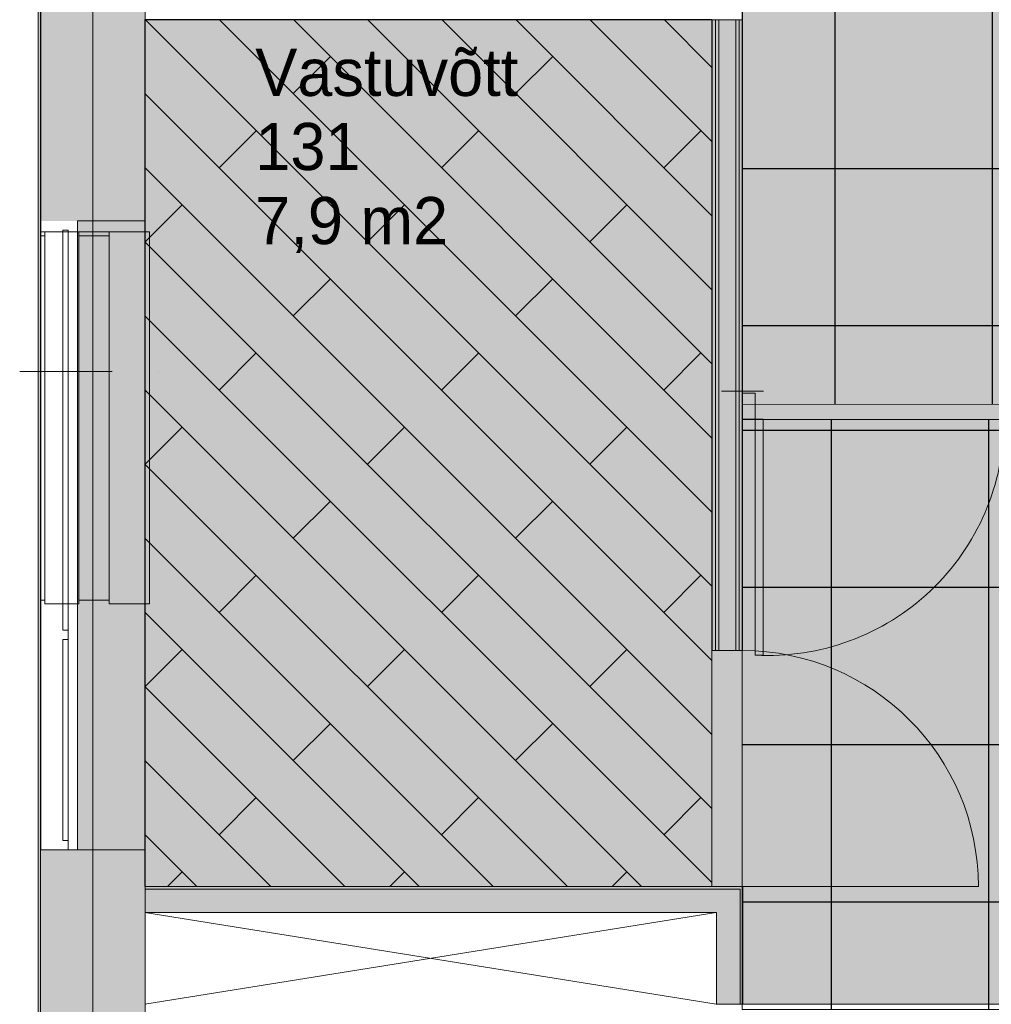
# Model space of a CAD drawing. Header units: millimetres. Extents: x -440702 to -371925, y -30725 to 14204.
# Tile 252 of 256: x -405604 to -401897, y -3867 to -110. Entities that reach past the tile are written whole.
import ezdxf
from ezdxf.enums import TextEntityAlignment as Align

# ---------------------------------------------------------------- set-up
doc = ezdxf.new("R2010")
doc.units = ezdxf.units.MM
doc.header["$MEASUREMENT"] = 0
doc.linetypes.add('Dot & Dashed', pattern=[670.277762, 352.777767, -176.388884, 0, -141.111112])
doc.linetypes.add('Wipeout_Contour', pattern=[1000, 0, -1000])
for name, color, linetype, lineweight in [('0_Pen_No__1', 7, 'Continuous', 13), ('A-03-PEENJOON_Pen_No__7', 7, 'Continuous', 15), ('ARCHICAD Zone Stamps_Pen_No__1', 7, 'Continuous', 13), ('New_0_Pen_No__1', 7, 'Continuous', 13), ('New_0_Pen_No__23', 7, 'Continuous', 13), ('New_A-GLAZ-CURT.IFC Model_Pen_No__1', 7, 'Continuous', 13), ('New_A-GLAZ.IFC Model_Pen_No__1', 7, 'Continuous', 13), ('New_A-WALL.IFC Model_Pen_No__1', 7, 'Continuous', 13), ('New_A-WALL.IFC Model_Pen_No__23', 7, 'Continuous', 13), ('New_I-WALL.IFC Model_Pen_No__1', 7, 'Continuous', 13), ('SA viimistlus_põrand_Pen_No__1', 7, 'Continuous', 13), ('SA viimistlus_põrand_Pen_No__42', 8, 'Continuous', 25)]:
    doc.layers.add(name, color=color, linetype=linetype, lineweight=lineweight)
for name, color, linetype in [('A-AREA.IFC Model', 7, 'Continuous'), ('New_0', 7, 'Continuous'), ('New_A-GLAZ-CURT.IFC Model', 7, 'Continuous'), ('New_A-GLAZ.IFC Model', 7, 'Continuous'), ('New_A-WALL.IFC Model', 7, 'Continuous'), ('SA viimistlus_põrand', 7, 'Continuous')]:
    doc.layers.add(name, color=color, linetype=linetype)
for name, color, linetype, lineweight, true_color in [('New_0_Pen_No__63', 7, 'Continuous', 18, 0xff9955), ('New_0_Pen_No__83', 7, 'Continuous', 13, 0xff9955), ('New_A-WALL.IFC Model_Pen_No__160', 7, 'Continuous', 0, 0xe8e8e8), ('New_A-WALL.IFC Model_Pen_No__63', 7, 'Continuous', 18, 0xff9955), ('New_I-WALL.IFC Model_Pen_No__160', 7, 'Continuous', 0, 0xe8e8e8), ('SA viimistlus_põrand_Pen_No__66', 7, 'Continuous', 20, 0x5555ff)]:
    doc.layers.add(name, color=color, linetype=linetype, lineweight=lineweight, true_color=true_color)
doc.styles.add('GENERATED_STYLE_1', font='txt')

# ---------------------------------------------------------------- blocks, each defined once
blk = doc.blocks.new('Ooteala_130_33_1', base_point=(-400286.9, -2551))
at = {"layer": 'A-AREA.IFC Model', "linetype": 'Continuous', "lineweight": 0, "true_color": 0xf1e8dc}
blk.add_hatch(color=254, dxfattribs=at).paths.add_polyline_path([(-398731.3, -3867.5), (-398731.5, -2277.4), (-401597.1, -2277.4), (-401597.1, -1635), (-402846.9, -1635), (-402846.9, -3467.5), (-402846.3, -3467.5), (-402846.3, -3867.5)])
at = {"layer": 'ARCHICAD Zone Stamps_Pen_No__1', "color": 7, "lineweight": 13, "style": 'GENERATED_STYLE_1'}
for tag, p in [('ROOM_NAME', (-400286.9, -2601.3)), ('ROOM_NUMBER', (-400286.9, -2947)), ('ROOM_AREA', (-400286.9, -3292.7))]:
    blk.add_attdef(tag, text='', height=220, dxfattribs=at).set_placement(p, align=Align.TOP_LEFT)
blk = doc.blocks.new('Vastuvõtt_131_34_1', base_point=(-404705.4, -179.5))
at = {"layer": 'A-AREA.IFC Model', "linetype": 'Continuous', "lineweight": 0, "true_color": 0xf1e8dc}
for points in [[(-405383.3, -3277.5), (-405126.3, -3277.5), (-405126.3, -3417.5), (-402962.9, -3417.5), (-402962.9, -1635), (-402962.9, -109.5), (-404724.7, -109.5), (-404726.4, -109.5), (-404776.3, -109.5), (-405126.3, -109.5), (-405126.3, -877.5), (-405383.3, -877.5)], [(-402846.9, -3417.5), (-402846.9, -2517.5), (-402962.9, -2517.5), (-402962.9, -3417.5)]]:
    blk.add_hatch(color=254, dxfattribs=at).paths.add_polyline_path(points)
at = {"layer": 'ARCHICAD Zone Stamps_Pen_No__1', "color": 7, "lineweight": 13, "style": 'GENERATED_STYLE_1'}
for tag, p in [('ROOM_NAME', (-404705.4, -220.6)), ('ROOM_NUMBER', (-404705.4, -503.5)), ('ROOM_AREA', (-404705.4, -786.3))]:
    blk.add_attdef(tag, text='', height=180, dxfattribs=at).set_placement(p, align=Align.TOP_LEFT)
blk = doc.blocks.new('Koridor_132_35_1', base_point=(-403600.1, 2305.5))
at = {"layer": 'A-AREA.IFC Model', "linetype": 'Continuous', "lineweight": 0, "true_color": 0xf1e8dc}
blk.add_hatch(color=254, dxfattribs=at).paths.add_polyline_path([(-405176.3, 2722.4), (-405176.3, 1122.4), (-404776.3, 1122.4), (-402846.6, 1122.4), (-402846.6, -46.5), (-402846.9, -109.5), (-402846.9, -111.1), (-402846.9, -1635), (-401597.1, -1635), (-401597.1, 264.5), (-401597.1, 2681.7), (-401597.1, 5522.5), (-402796.9, 5522.5), (-402796.9, 2722.4)])
at = {"layer": 'ARCHICAD Zone Stamps_Pen_No__1', "color": 7, "lineweight": 13, "style": 'GENERATED_STYLE_1'}
for tag, p in [('ROOM_NAME', (-403600.1, 2255.2)), ('ROOM_NUMBER', (-403600.1, 1909.5)), ('ROOM_AREA', (-403600.1, 1563.8))]:
    blk.add_attdef(tag, text='', height=220, dxfattribs=at).set_placement(p, align=Align.TOP_LEFT)
blk = doc.blocks.new('Slab_14_1', base_point=(-403626.5, 1122.5))
at = {"layer": 'SA viimistlus_põrand_Pen_No__42', "linetype": 'Continuous', "lineweight": 25}
h = blk.add_hatch(dxfattribs=at)
h.set_pattern_fill('Grid_60x60__2__0001', color=8, style=0, pattern_type=2)
h.set_pattern_definition([(0, (-403092.7, 1122.44), (0, 600), []), (90, (-403092.7, 1122.44), (-600, 0), [])])
h.paths.add_polyline_path([(-403626.5, 1122.5), (-402845.6, 1122.4), (-402846.8, -1577.8), (-401597.3, -1577.5), (-401597.3, 5522.5), (-402796.8, 5522.5), (-402796.8, 2722.4), (-403626.5, 2722.5)])
at = {"layer": 'SA viimistlus_põrand_Pen_No__1', "color": 7, "linetype": 'Continuous', "lineweight": 13, "flags": 128}
blk.add_lwpolyline([(-403626.5, 1122.5), (-402845.6, 1122.4), (-402846.8, -1577.8), (-401597.3, -1577.5), (-401597.3, 5522.5), (-402796.8, 5522.5), (-402796.8, 2722.4), (-403626.5, 2722.5)], close=True, dxfattribs=at)
blk = doc.blocks.new('Slab_15_1', base_point=(-402846.8, -1634.9))
at = {"layer": 'SA viimistlus_põrand_Pen_No__42', "linetype": 'Continuous', "lineweight": 25}
h = blk.add_hatch(dxfattribs=at)
h.set_pattern_fill('Grid_60x60__2__0001', color=8, style=0, pattern_type=2)
h.set_pattern_definition([(0, (-402506.6, -2276.4), (0, 600), []), (90, (-402506.6, -2276.4), (-600, 0), [])])
h.paths.add_polyline_path([(-402846.8, -1634.9), (-402846.8, -3886.8), (-398731.5, -3886.8), (-398731.5, -2276.4), (-401597.3, -2276.4), (-401597.3, -1634.6)])
at = {"layer": 'SA viimistlus_põrand_Pen_No__1', "color": 7, "linetype": 'Continuous', "lineweight": 13, "flags": 128}
blk.add_lwpolyline([(-402846.8, -1634.9), (-402846.8, -3886.8), (-398731.5, -3886.8), (-398731.5, -2276.4), (-401597.3, -2276.4), (-401597.3, -1634.6)], close=True, dxfattribs=at)
blk = doc.blocks.new('Slab_31_1', base_point=(-405126.5, -3417.4))
at = {"layer": 'SA viimistlus_põrand_Pen_No__66', "linetype": 'Continuous', "lineweight": 20, "true_color": 0x5555ff}
h = blk.add_hatch(dxfattribs=at)
h.set_pattern_fill('Tile_100x25_0001', color=173, style=0, pattern_type=2)
h.set_pattern_definition([(314.9996, (-405126.47, -109.45), (141.422, 141.42), []), (45, (-405126.5, -109.4), (-848.52, 848.53), [200, -200]), (45, (-404560.8, -392.3), (-848.52, 848.53), [200, -200])])
h.paths.add_polyline_path([(-405126.5, -3417.4), (-402963, -3417.4), (-402963, -109.4), (-405126.5, -109.4)])
at = {"layer": 'SA viimistlus_põrand_Pen_No__1', "color": 7, "linetype": 'Continuous', "lineweight": 13, "flags": 128}
blk.add_lwpolyline([(-405126.5, -3417.4), (-402963, -3417.4), (-402963, -109.4), (-405126.5, -109.4)], close=True, dxfattribs=at)
blk = doc.blocks.new('Opening_2_1')
at = {"layer": 'New_A-WALL.IFC Model_Pen_No__1', "color": 7, "linetype": 'Continuous', "lineweight": 13, "flags": 128}
for points in [[(-405325.3, 363.5), (-405524.3, 363.5)], [(-405125.3, 363.5), (-405325.3, 363.5)], [(-405125.3, -3277.5), (-405125.3, 363.5)]]:
    blk.add_lwpolyline(points, dxfattribs=at)
at = {"layer": 'New_A-WALL.IFC Model_Pen_No__23', "color": 7, "linetype": 'Continuous', "lineweight": 13, "flags": 128}
for points in [[(-405524.3, 363.5), (-405524.3, -3277.5)], [(-405524.3, -3277.5), (-405325.3, -3277.5)], [(-405325.3, -3277.5), (-405125.3, -3277.5)]]:
    blk.add_lwpolyline(points, dxfattribs=at)
at = {"layer": 'New_A-WALL.IFC Model_Pen_No__63', "color": 21, "linetype": 'Dot & Dashed', "lineweight": 18, "true_color": 0xff9955}
blk.add_line((-405604.3, -1452), (-405045.3, -1452), dxfattribs=at)
blk = doc.blocks.new('Wall_14_1', base_point=(-405324.8, -5677.5))
at = {"layer": 'New_A-WALL.IFC Model_Pen_No__160', "linetype": 'Continuous', "lineweight": 0, "true_color": 0x747474}
for points in [[(-405525.3, 363.5), (-405534.3, 363.5), (-405534.3, -5677.5), (-405525.3, -5677.5)], [(-405525.3, 363.5), (-405525.3, -5677.5), (-405325.3, -5677.5), (-405325.3, -3277.5), (-405524.3, -3277.5), (-405524.3, 363.5)], [(-405325.3, -5677.5), (-405125.3, -5677.5), (-405125.3, -3277.5), (-405325.3, -3277.5)]]:
    blk.add_hatch(color=8, dxfattribs=at).paths.add_polyline_path(points)
at = {"layer": 'New_A-WALL.IFC Model_Pen_No__1', "color": 7, "linetype": 'Continuous', "lineweight": 13}
for p, q in [((-405525.3, -5677.5), (-405525.3, 363.5)), ((-405325.3, -5677.5), (-405325.3, -3277.5))]:
    blk.add_line(p, q, dxfattribs=at)
at = {"layer": 'New_A-WALL.IFC Model_Pen_No__1', "color": 7, "linetype": 'Continuous', "lineweight": 13, "flags": 128}
for points in [[(-405534.3, 363.5), (-405534.3, -5677.5)], [(-405125.3, -5677.5), (-405125.3, -3277.5)], [(-405534.3, -5677.5), (-405125.3, -5677.5)]]:
    blk.add_lwpolyline(points, dxfattribs=at)
blk = doc.blocks.new('Wall_19_1', base_point=(-405324.8, -877.5))
at = {"layer": 'New_A-WALL.IFC Model_Pen_No__160', "linetype": 'Continuous', "lineweight": 0, "true_color": 0x747474}
for points in [[(-405525.3, -877.5), (-405525.3, 382.5), (-405534.3, 382.5), (-405534.3, -877.5)], [(-405325.3, -877.5), (-405325.3, 382.5), (-405525.3, 382.5), (-405525.3, -877.5)], [(-405125.3, -877.5), (-405125.3, 382.5), (-405325.3, 382.5), (-405325.3, -877.5)]]:
    blk.add_hatch(color=8, dxfattribs=at).paths.add_polyline_path(points)
at = {"layer": 'New_A-WALL.IFC Model_Pen_No__1', "color": 7, "linetype": 'Continuous', "lineweight": 13}
for p, q in [((-405525.3, -877.5), (-405525.3, 382.5)), ((-405325.3, -877.5), (-405325.3, 382.5))]:
    blk.add_line(p, q, dxfattribs=at)
at = {"layer": 'New_A-WALL.IFC Model_Pen_No__1', "color": 7, "linetype": 'Continuous', "lineweight": 13, "flags": 128}
for points in [[(-405534.3, 382.5), (-405534.3, -877.5)], [(-405125.3, -877.5), (-405125.3, 382.5)]]:
    blk.add_lwpolyline(points, dxfattribs=at)
blk = doc.blocks.new('IFC Extruded_26')
at = {"layer": 'New_A-GLAZ-CURT.IFC Model_Pen_No__1', "color": 7, "linetype": 'Continuous', "lineweight": 13}
for p, q in [((763.75, 10), (-763.75, 10)), ((-763.75, 10), (-763.75, -10)), ((763.75, -10), (763.75, 10)), ((-763.75, -10), (763.75, -10))]:
    blk.add_line(p, q, dxfattribs=at)
blk = doc.blocks.new('IFC Extruded_27')
at = {"layer": 'New_A-GLAZ-CURT.IFC Model_Pen_No__1', "color": 7, "linetype": 'Continuous', "lineweight": 13}
for p, q in [((383.7, 10), (-383.7, 10)), ((-383.7, 10), (-383.7, -10)), ((383.7, -10), (383.7, 10)), ((-383.7, -10), (383.7, -10))]:
    blk.add_line(p, q, dxfattribs=at)
blk = doc.blocks.new('Model Element 3')
at = {"layer": 'New_A-GLAZ.IFC Model_Pen_No__1', "color": 7, "linetype": 'Continuous', "lineweight": 13}
for p, q in [((15, -500), (15, -484)), ((15, -484), (1405, -484)), ((1405, -484), (1405, -500)), ((0, -630), (0, -500)), ((0, -500), (1420, -500)), ((1420, -500), (1420, -630)), ((0, -630), (1420, -630)), ((15, -745), (15, -630)), ((1405, -745), (1405, -630)), ((1420, -745), (0, -745)), ((0, -745), (0, -899)), ((1420, -745), (1420, -899)), ((0, -899), (1420, -899))]:
    blk.add_line(p, q, dxfattribs=at)

msp = doc.modelspace()

# ---------------------------------------------------------------- hatches: boundary and pattern name
at = {"layer": 'New_A-WALL.IFC Model_Pen_No__160', "linetype": 'Continuous', "lineweight": 0, "true_color": 0x747474}
for points in [[(-405525.3, -4077.5), (-405525.3, 573), (-405534.3, 573), (-405534.3, -4077.5)], [(-405125.3, -4077.5), (-405125.3, 573), (-405325.3, 573), (-405325.3, -4077.5)]]:
    msp.add_hatch(color=8, dxfattribs=at).paths.add_polyline_path(points)
at = {"layer": 'New_I-WALL.IFC Model_Pen_No__160', "linetype": 'Continuous', "lineweight": 0, "true_color": 0x747474}
for points in [[(-402949.4, -109.5), (-402961.9, -109.5), (-402961.9, -2517.5), (-402949.4, -2517.5)], [(-402936.9, -109.5), (-402949.4, -109.5), (-402949.4, -2517.5), (-402936.9, -2517.5)], [(-402870.9, -109.5), (-402936.9, -109.5), (-402936.9, -2517.5), (-402870.9, -2517.5)], [(-402845.3, -3417.5), (-405125.3, -3417.5), (-405125.3, -3427.5), (-402855.3, -3427.5)], [(-402845.3, -3867.5), (-402845.3, -3417.5), (-402855.3, -3427.5), (-402855.3, -3867.5)], [(-402855.3, -3427.5), (-405125.3, -3427.5), (-405125.3, -3517.5), (-402945.3, -3517.5)], [(-402855.3, -3867.5), (-402855.3, -3427.5), (-402945.3, -3517.5), (-402945.3, -3867.5)]]:
    msp.add_hatch(color=8, dxfattribs=at).paths.add_polyline_path(points)

# ---------------------------------------------------------------- linework, layer by layer
at = {"layer": '0_Pen_No__1', "color": 7, "linetype": 'Continuous', "lineweight": 13}
for p, q in [((-405419.3, -912.5), (-405419.3, -3277.5)), ((-405325.3, -912.5), (-405325.3, -3277.5))]:
    msp.add_line(p, q, dxfattribs=at)
at = {"layer": '0_Pen_No__1', "color": 7, "linetype": 'Continuous', "lineweight": 13, "flags": 128}
msp.add_lwpolyline([(-405524.3, -919.4), (-405125.3, -919.4), (-405125.3, -3277.5), (-405524.3, -3277.5)], close=True, dxfattribs=at)
at = {"layer": 'A-03-PEENJOON_Pen_No__7', "color": 7, "linetype": 'Continuous', "lineweight": 15}
for points in [[(-405126.5, -3867.4), (-402946.5, -3517.4)], [(-405126.5, -3517.4), (-402946.5, -3867.4)]]:
    msp.add_lwpolyline(points, dxfattribs=at)
at = {"layer": 'A-AREA.IFC Model', "color": 254, "linetype": 'Continuous', "lineweight": 0, "true_color": 0xf1e8dc, "flags": 128}
for points in [[(-405176.3, 2722.4), (-405176.3, 1122.4), (-404776.3, 1122.4), (-402846.6, 1122.4), (-402846.6, -46.5), (-402846.9, -109.5), (-402846.9, -111.1), (-402846.9, -1635), (-401597.1, -1635), (-401597.1, 264.5), (-401597.1, 2681.7), (-401597.1, 5522.5), (-402796.9, 5522.5), (-402796.9, 2722.4)], [(-405383.3, -3277.5), (-405126.3, -3277.5), (-405126.3, -3417.5), (-402962.9, -3417.5), (-402962.9, -1635), (-402962.9, -109.5), (-404724.7, -109.5), (-404726.4, -109.5), (-404776.3, -109.5), (-405126.3, -109.5), (-405126.3, -877.5), (-405383.3, -877.5)], [(-398731.3, -3867.5), (-398731.5, -2277.4), (-401597.1, -2277.4), (-401597.1, -1635), (-402846.9, -1635), (-402846.9, -3467.5), (-402846.3, -3467.5), (-402846.3, -3867.5)]]:
    msp.add_lwpolyline(points, close=True, dxfattribs=at)
at = {"layer": 'New_0_Pen_No__1', "color": 7, "linetype": 'Continuous', "lineweight": 13}
msp.add_lwpolyline([(-402797.3, -1634.6), (-402767.3, -1634.6), (-402767.3, -2534.6), (-402797.3, -2534.6)], close=True, dxfattribs=at)
msp.add_arc((-402748.8, -1634.4), 901.6, 266.9186, 359.9817, dxfattribs=at)
at = {"layer": 'New_A-WALL.IFC Model_Pen_No__1', "color": 7, "linetype": 'Continuous', "lineweight": 13}
for p, q in [((-405525.3, -4077.5), (-405525.3, 573)), ((-405325.3, -4077.5), (-405325.3, 573))]:
    msp.add_line(p, q, dxfattribs=at)
for points in [[(-405534.3, 573), (-405534.3, -4077.5)], [(-405125.3, -4077.5), (-405125.3, -109.5)]]:
    msp.add_lwpolyline(points, dxfattribs=at)
at = {"layer": 'New_I-WALL.IFC Model_Pen_No__1', "color": 7, "linetype": 'Continuous', "lineweight": 13}
for p, q in [((-402949.4, -2517.5), (-402949.4, -109.5)), ((-402936.9, -2517.5), (-402936.9, -109.5)), ((-402870.9, -2517.5), (-402870.9, -109.5)), ((-402845.9, -2517.5), (-402961.9, -2517.5)), ((-402845.9, -3417.5), (-401945.9, -3417.5)), ((-402855.3, -3427.5), (-405125.3, -3427.5)), ((-402855.3, -3867.5), (-402855.3, -3427.5))]:
    msp.add_line(p, q, dxfattribs=at)
for points in [[(-402845.9, -109.5), (-402961.9, -109.5)], [(-402961.9, -109.5), (-402961.9, -2517.5)], [(-402961.9, -3417.5), (-405125.3, -3417.5)], [(-405125.3, -3417.5), (-405125.3, -3517.5)], [(-402961.9, -3417.5), (-402845.9, -3417.5)], [(-402845.3, -3417.5), (-402845.9, -3417.5)], [(-402845.3, -3867.5), (-402845.3, -3417.5)], [(-405125.3, -3517.5), (-402945.3, -3517.5)], [(-402945.3, -3517.5), (-402945.3, -3867.5)], [(-402945.3, -3867.5), (-402845.3, -3867.5)]]:
    msp.add_lwpolyline(points, dxfattribs=at)
msp.add_arc((-402845.9, -3417.5), 900, 0, 90, dxfattribs=at)

# ---------------------------------------------------------------- block references
at = {"layer": 'A-AREA.IFC Model', "color": 7, "linetype": 'Continuous', "lineweight": 13}
for name, p in [('Koridor_132_35_1', (-403600.1, 2305.5)), ('Ooteala_130_33_1', (-400286.9, -2551))]:
    msp.add_blockref(name, p, dxfattribs=at)
msp.add_blockref('Vastuvõtt_131_34_1', (-404705.4, -179.5), dxfattribs=at).add_auto_attribs({'ROOM_NAME': 'Vastuvõtt', 'ROOM_NUMBER': '131', 'ROOM_AREA': '7,9 m2'})
at = {"layer": 'New_A-GLAZ-CURT.IFC Model', "color": 104, "linetype": 'Continuous', "lineweight": 20, "true_color": 0x029e21, "zscale": 1000, "rotation": 270}
for name, p in [('IFC Extruded_26', (-405429.3, -1676.3)), ('IFC Extruded_26', (-405429.3, -1676.3)), ('IFC Extruded_26', (-405429.3, -1676.3)), ('IFC Extruded_26', (-405429.3, -1676.3)), ('IFC Extruded_27', (-405429.3, -2858.8)), ('IFC Extruded_27', (-405429.3, -2858.8)), ('IFC Extruded_27', (-405429.3, -2858.8)), ('IFC Extruded_27', (-405429.3, -2858.8))]:
    msp.add_blockref(name, p, dxfattribs=at)
at = {"layer": 'New_A-GLAZ.IFC Model', "color": 104, "linetype": 'Continuous', "lineweight": 20, "true_color": 0x029e21, "xscale": -1, "zscale": 1000, "rotation": 90}
msp.add_blockref('Model Element 3', (-406008.3, -919.4), dxfattribs=at)
at = {"layer": 'New_A-WALL.IFC Model', "color": 7, "lineweight": 35}
for name, p in [('Wall_19_1', (-405324.8, -877.5)), ('Wall_14_1', (-405324.8, -5677.5))]:
    msp.add_blockref(name, p, dxfattribs=at)
at = {"layer": 'New_A-WALL.IFC Model', "color": 7, "linetype": 'Continuous', "lineweight": 13}
msp.add_blockref('Opening_2_1', (0, 0), dxfattribs=at)
at = {"layer": 'SA viimistlus_põrand', "color": 7, "linetype": 'Continuous', "lineweight": 13}
for name, p in [('Slab_14_1', (-403626.5, 1122.5)), ('Slab_31_1', (-405126.5, -3417.4)), ('Slab_15_1', (-402846.8, -1634.9))]:
    msp.add_blockref(name, p, dxfattribs=at)

# ---------------------------------------------------------------- next in the draw order: wipeouts: each hides what was drawn before it
at = {"color": 254, "linetype": 'Wipeout_Contour', "lineweight": 0, "ltscale": 1208546.216388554}
msp.add_wipeout([(-402845.9, -1468.9), (-402846.1, -1468.9), (-402846, -1526.9)], dxfattribs=at).dxf.layer = 'New_0'

# ---------------------------------------------------------------- next in the draw order: linework, layer by layer
at = {"layer": 'New_0_Pen_No__23', "color": 7, "linetype": 'Continuous', "lineweight": 13, "flags": 128}
msp.add_lwpolyline([(-402845.9, -1468.9), (-402846.1, -1468.9)], dxfattribs=at)
at = {"layer": 'New_I-WALL.IFC Model_Pen_No__1', "color": 7, "linetype": 'Continuous', "lineweight": 13}
msp.add_lwpolyline([(-402845.9, -1468.9), (-402845.9, -109.5)], dxfattribs=at)

# ---------------------------------------------------------------- next in the draw order: wipeouts: each hides what was drawn before it
at = {"color": 254, "linetype": 'Wipeout_Contour', "lineweight": 0, "ltscale": 1208547.099500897}
msp.add_wipeout([(-402846.1, -1584.9), (-402845.9, -1584.9), (-402846, -1526.9)], dxfattribs=at).dxf.layer = 'New_0'

# ---------------------------------------------------------------- next in the draw order: hatches: boundary and pattern name
at = {"layer": 'New_0_Pen_No__1', "linetype": 'Continuous', "lineweight": 13}
for points in [[(-402846, -1526.9), (-402846.1, -1468.9), (-402846.1, -1584.9)], [(-402846, -1526.9), (-402845.9, -1584.9), (-402845.9, -1468.9)]]:
    msp.add_hatch(color=7, dxfattribs=at).paths.add_polyline_path(points)
at = {"layer": 'New_I-WALL.IFC Model_Pen_No__160', "linetype": 'Continuous', "lineweight": 0, "true_color": 0x747474}
for points in [[(-402858.4, -109.5), (-402870.9, -109.5), (-402870.9, -2517.5), (-402858.4, -2517.5)], [(-402858.4, -109.5), (-402858.4, -2517.5), (-402845.9, -2517.5), (-402845.9, -1584.9), (-402846.1, -1584.9), (-402846.1, -1468.9), (-402845.9, -1468.9), (-402845.9, -109.5)]]:
    msp.add_hatch(color=8, dxfattribs=at).paths.add_polyline_path(points)

# ---------------------------------------------------------------- next in the draw order: linework, layer by layer
at = {"layer": 'New_0_Pen_No__1', "color": 7, "linetype": 'Continuous', "lineweight": 13}
msp.add_lwpolyline([(-402847.3, -1634.6), (-402797.3, -1634.6), (-402797.3, -1534.6), (-402847.3, -1534.6)], close=True, dxfattribs=at)
at = {"layer": 'New_0_Pen_No__23', "color": 7, "linetype": 'Continuous', "lineweight": 13, "flags": 128}
for points in [[(-402846.1, -1468.9), (-402846.1, -1584.9)], [(-402846.1, -1584.9), (-402845.9, -1584.9)]]:
    msp.add_lwpolyline(points, dxfattribs=at)
at = {"layer": 'New_0_Pen_No__63', "color": 21, "linetype": 'Dot & Dashed', "lineweight": 18, "true_color": 0xff9955}
msp.add_line((-402765.9, -1526.9), (-402926.1, -1526.9), dxfattribs=at)
msp.add_line((-402765.9, -1526.9), (-402926.1, -1526.9), dxfattribs=at)
at = {"layer": 'New_0_Pen_No__83', "color": 21, "linetype": 'Continuous', "lineweight": 13, "true_color": 0xff9955, "flags": 128}
msp.add_lwpolyline([(-402845.9, -1584.9), (-402845.9, -1468.9)], dxfattribs=at)
at = {"layer": 'New_I-WALL.IFC Model_Pen_No__1', "color": 7, "linetype": 'Continuous', "lineweight": 13}
msp.add_line((-402858.4, -2517.5), (-402858.4, -109.5), dxfattribs=at)
msp.add_lwpolyline([(-402845.9, -2517.5), (-402845.9, -1584.9)], dxfattribs=at)

doc.saveas('drawing.dxf')
